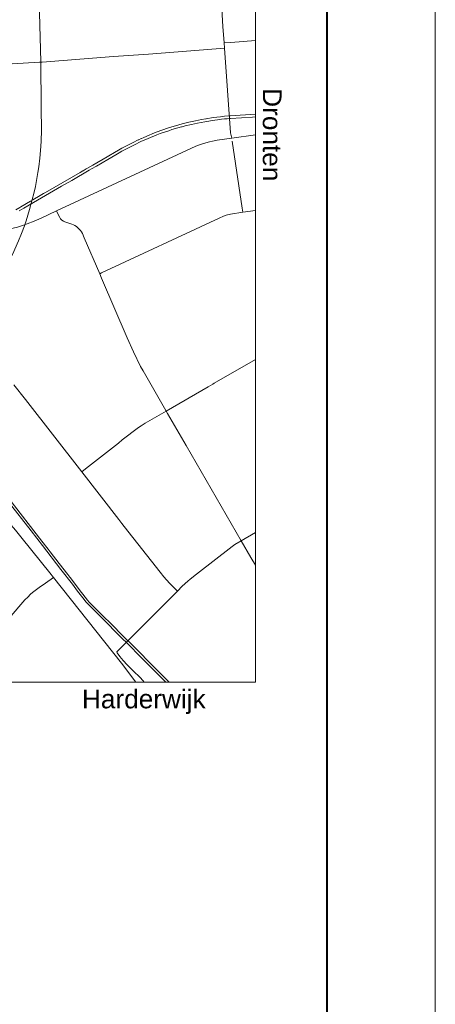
# Model space of a CAD drawing. Header units: metres. Extents: x 160756 to 160966, y 503283 to 503570.
# Tile 24 of 26: x 160947 to 160966, y 503355 to 503399. Entities that reach past the tile are written whole.
import ezdxf
from ezdxf.enums import TextEntityAlignment as Align

# ---------------------------------------------------------------- set-up
doc = ezdxf.new("R2010")
doc.units = ezdxf.units.M
doc.header["$MEASUREMENT"] = 0
doc.linetypes.add('DGN Style 7', pattern=[13.626466, 6.13191, -2.725293, 2.04397, -2.725293])
for name, color, linetype, lineweight in [('kader', 7, 'Continuous', 0), ('tekening-onderhoek', 7, 'Continuous', 0), ('X-TA-MAATVOERING', 7, 'Continuous', 0)]:
    doc.layers.add(name, color=color, linetype=linetype, lineweight=lineweight)
doc.styles.add('ARIAL', font='arial.ttf', dxfattribs={"height": 2.5})
doc.styles.add('Style-Arial', font='arial.ttf')

# ---------------------------------------------------------------- blocks, each defined once
blk = doc.blocks.new('KA3')
at = {"linetype": 'DGN Style 7'}
blk.add_wipeout([(4200, 0), (4200, 2946), (0, 2946), (0, 0), (4200, 0), (4080, 110), (118.4, 110), (118.4, 2836), (4080, 2836), (4080, 110)], dxfattribs=at)
at = {"layer": 'kader', "color": 7, "linetype": 'Continuous', "lineweight": 0, "flags": 128}
blk.add_lwpolyline([(0, 2946), (4200, 2946), (4200, 0), (0, 0)], close=True, dxfattribs=at)
at = {"layer": 'kader', "color": 7, "linetype": 'Continuous', "lineweight": 40, "flags": 128}
blk.add_lwpolyline([(96.4, 2858), (4103.6, 2858), (4103.6, 88), (96.4, 88)], close=True, dxfattribs=at)
blk = doc.blocks.new('TOP_zwartwit')
for p, q in [((-15.908, -108.307), (-21.95, -100.71)), ((-14.618, -110), (-15.907, -108.308))]:
    blk.add_line(p, q)
at = {"flags": 128}
for points in [[(-25.974, -93.935), (-23.939, -96.562), (-22.934, -97.858), (-21.287, -99.998), (-20.261, -101.31), (-19.807, -101.905), (-19.222, -102.664), (-19.059, -102.863), (-18.871, -103.078), (-18.662, -103.295), (-17.893, -104.063), (-17.751, -104.204), (-15.854, -106.111), (-15.44, -106.521), (-15.164, -106.79), (-14.347, -107.608), (-13.205, -108.753), (-11.953, -110), (-11.654, -110), (-13.285, -108.373), (-14.484, -107.169), (-15.29, -106.371), (-15.427, -106.237), (-15.856, -105.814), (-16.71, -104.953), (-17.681, -103.986), (-18.566, -103.103), (-18.766, -102.892), (-18.921, -102.717), (-19.13, -102.458), (-19.662, -101.767), (-20.445, -100.747), (-20.491, -100.682), (-20.685, -100.446), (-21.456, -99.454), (-22.247, -98.421), (-22.426, -98.197), (-22.979, -97.478), (-25.906, -93.694)], [(-25.007, -68.101), (-24.587, -67.862), (-24.233, -67.65), (-24.081, -67.563), (-21.231, -65.923), (-20.329, -65.396), (-18.767, -64.493), (-18.558, -64.374), (-18.132, -64.124), (-17.107, -63.539), (-16.415, -63.136), (-16.263, -63.051), (-16.099, -62.957), (-15.858, -62.816), (-15.332, -62.528), (-14.759, -62.237), (-14.167, -61.955), (-13.517, -61.665), (-12.761, -61.36), (-12.456, -61.246), (-11.981, -61.078), (-11.7, -60.981), (-11.415, -60.89), (-10.902, -60.737), (-10.56, -60.642), (-10.503, -60.63), (-10.246, -60.559), (-9.676, -60.419), (-9.134, -60.302), (-8.501, -60.183), (-8.305, -60.156), (-7.796, -60.068), (-7.169, -59.984), (-7, -59.97), (-6.733, -59.939), (-6.513, -59.917), (-6.342, -59.907), (-6.213, -59.898), (-6.209, -59.897), (-4.257, -59.766), (-4, -59.749), (-4, -59.514), (-6.227, -59.668), (-6.358, -59.675), (-6.744, -59.702), (-7.086, -59.738), (-7.748, -59.819), (-8.372, -59.919), (-8.395, -59.919), (-8.783, -59.99), (-9.325, -60.096), (-9.924, -60.23), (-10.505, -60.376), (-11.104, -60.545), (-11.629, -60.706), (-12.39, -60.967), (-12.957, -61.179), (-13.655, -61.464), (-13.987, -61.608), (-14.119, -61.671), (-14.139, -61.675), (-14.361, -61.782), (-14.412, -61.802), (-14.86, -62.02), (-15.325, -62.259), (-15.861, -62.546), (-16.307, -62.809), (-16.371, -62.841), (-17.182, -63.313), (-18.443, -64.039), (-18.927, -64.315), (-19.028, -64.378), (-19.317, -64.543), (-19.34, -64.552), (-19.571, -64.688), (-22.647, -66.475), (-22.843, -66.576), (-23.137, -66.746), (-23.786, -67.134), (-24.001, -67.257), (-24.865, -67.757), (-24.95, -67.814), (-25.296, -68.021)], [(-23.663, -40.213), (-23.552, -42.095), (-23.348, -46.017), (-23.187, -50.504), (-23.08, -54.849)], [(-6.778, -53.163), (-6.884, -51.716), (-6.944, -50.689), (-7.165, -44.273), (-7.253, -41.253), (-7.321, -39.539)], [(-6.778, -53.163), (-6.179, -53.129), (-4, -52.97)], [(-6.744, -53.638), (-6.778, -53.163)], [(-6.744, -53.638), (-13.486, -54.165), (-16.614, -54.397)], [(-6.099, -61.645), (-6.199, -61.183), (-6.744, -53.638)], [(-23.198, -54.899), (-25.624, -55.049)], [(-23.08, -54.849), (-23.029, -58.923), (-23.018, -60.979), (-23.046, -61.88), (-23.076, -62.396), (-23.166, -63.425), (-23.261, -64.197), (-23.337, -64.713), (-23.454, -65.411), (-23.556, -65.937), (-23.671, -66.451), (-23.863, -67.207)], [(-22.946, -54.885), (-23.198, -54.899)], [(-16.614, -54.397), (-22.946, -54.885)], [(-6.099, -61.645), (-7.409, -61.832), (-7.811, -61.902), (-8.079, -61.963), (-8.615, -62.119), (-8.883, -62.209), (-9.285, -62.364), (-20.457, -67.549)], [(-4, -61.337), (-6.099, -61.645)], [(-5.119, -68.233), (-5.181, -67.881), (-6.07, -61.906)], [(-23.864, -67.208), (-24.066, -67.978), (-24.22, -68.491), (-24.384, -69.006), (-24.537, -69.434)], [(-21.678, -68.118), (-23.052, -68.759), (-23.671, -69.033), (-24.28, -69.27)], [(-20.457, -67.549), (-21.678, -68.118)], [(-21.678, -68.118), (-21.508, -68.489)], [(-5.119, -68.233), (-6.211, -68.406), (-6.582, -68.501), (-6.825, -68.586), (-7.211, -68.757), (-17.691, -73.631), (-17.841, -73.716)], [(-4, -68.072), (-5.119, -68.233)], [(-21.508, -68.489), (-21.393, -68.711), (-21.316, -68.809), (-21.203, -68.924), (-21.071, -69.016), (-20.95, -69.075), (-20.303, -69.298), (-20.181, -69.345), (-20.062, -69.407), (-19.916, -69.502), (-19.782, -69.606), (-19.663, -69.722), (-19.555, -69.847), (-19.458, -69.983), (-19.377, -70.134), (-19.21, -70.509), (-17.841, -73.716)], [(-24.537, -69.435), (-24.795, -70.135), (-25.055, -70.777), (-25.59, -71.987), (-25.909, -72.632), (-26.389, -73.534), (-26.826, -74.287), (-27.451, -75.281), (-27.849, -75.865), (-28.187, -76.34), (-28.451, -76.695), (-28.993, -77.379), (-29.639, -78.14), (-30.016, -78.563), (-30.492, -79.07), (-31.272, -79.845), (-32.041, -80.551), (-32.901, -81.282), (-33.328, -81.627), (-33.995, -82.142), (-35.112, -82.983), (-36.588, -84.05)], [(-24.709, -69.413), (-25.148, -69.556), (-25.531, -69.658), (-26.042, -69.777), (-26.627, -69.891), (-26.998, -69.947), (-27.774, -70.031), (-28.412, -70.065), (-28.744, -70.066)], [(-24.28, -69.27), (-24.709, -69.413)], [(-17.841, -73.716), (-17.673, -74.107)], [(-11.932, -85.91), (-12.076, -85.64), (-13.981, -82.344), (-14.198, -81.951), (-14.828, -80.652), (-15.402, -79.406), (-17.673, -74.107)], [(-4, -81.321), (-7.651, -83.426), (-7.771, -83.506), (-8.207, -83.744), (-11.932, -85.91)], [(-25.472, -83.562), (-24.441, -84.885)], [(-19.429, -91.312), (-24.441, -84.885)], [(-19.429, -91.312), (-19.108, -91.043), (-16.175, -88.755), (-15.831, -88.476), (-14.403, -87.382), (-14.148, -87.208), (-13.797, -86.988), (-11.932, -85.91)], [(-11.932, -85.91), (-11.797, -86.115), (-10.161, -88.983), (-5.252, -97.429)], [(-32.285, -88.877), (-32.119, -89.046), (-31.902, -89.305), (-31, -90.267), (-27.608, -93.969), (-25.929, -95.813), (-25.318, -96.503), (-24.723, -97.222), (-22.283, -100.277), (-21.949, -100.71)], [(-10.926, -101.907), (-11.63, -101.21), (-12.144, -100.639), (-12.472, -100.238), (-15.657, -96.171), (-15.883, -95.901), (-16.132, -95.551), (-19.429, -91.312)], [(-5.252, -97.429), (-4, -96.705)], [(-5.252, -97.429), (-5.829, -97.775), (-6.061, -97.941), (-9.238, -100.395), (-9.782, -100.838), (-9.991, -101.022), (-10.492, -101.479), (-10.926, -101.907)], [(-5.252, -97.429), (-4.399, -98.928), (-4, -99.616)], [(-22.665, -101.218), (-23.214, -101.601), (-23.8, -102.045), (-23.98, -102.197), (-24.237, -102.44), (-24.48, -102.693), (-25.894, -104.33)], [(-21.947, -100.713), (-22.665, -101.218)], [(-10.926, -101.907), (-16.26, -107.244), (-16.311, -107.318), (-16.297, -107.413), (-16.046, -107.729), (-15.742, -108.087), (-15.39, -108.474), (-14.863, -109.011), (-14.249, -109.582), (-14.005, -109.851), (-13.886, -110)]]:
    blk.add_lwpolyline(points, dxfattribs=at)
blk.add_3dface([(-4, -4), (-94, -4), (-94, -110), (-4, -110)])
at = {"style": 'ARIAL'}
blk.add_text('Dronten', height=1.6667, rotation=270, dxfattribs=at).set_placement((-3.333, -57.204))
blk.add_text('Harderwijk', height=1.6667, dxfattribs=at).set_placement((-19.415, -110.667), align=Align.TOP_LEFT)
blk = doc.blocks.new('A3 zw')
at = {"layer": 'kader', "color": 7, "linetype": 'Continuous', "lineweight": 0, "xscale": 0.09999999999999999, "yscale": 0.09999999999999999, "zscale": 0.09999999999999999}
blk.add_blockref('KA3', (0, 0), dxfattribs=at)
at = {"layer": 'X-TA-MAATVOERING'}
blk.add_blockref('TOP_zwartwit', (408, 283.6), dxfattribs=at)
at = {"layer": 'tekening-onderhoek', "color": 7}
for tag, height, style in [('titel', 5, 'Style-Arial'), ('titelregel2', 5, 'Style-Arial'), ('titelregel3', 5, 'Style-Arial'), ('titelregel4', 5, 'Style-Arial'), ('archiefnummer', 3.5, 'ARIAL'), ('van bladen', 2, 'Style-Arial'), ('schaal', 2, 'ARIAL'), ('gewijzigd', 2, 'ARIAL'), ('gewijzigd2', 2, 'ARIAL'), ('get2', 2, 'ARIAL'), ('get3', 2, 'ARIAL'), ('get1', 2, 'ARIAL'), ('datum', 2, 'ARIAL'), ('blad ', 2, 'Style-Arial')]:
    blk.add_attdef(tag, (0, 0), '', height=height, dxfattribs=dict(at, style=style))

msp = doc.modelspace()

# ---------------------------------------------------------------- block references
at = {"layer": 'kader', "color": 7, "linetype": 'Continuous', "lineweight": 0, "xscale": 0.5, "yscale": 0.5, "zscale": 0.5, "rotation": 1.825240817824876e-11}
msp.add_blockref('A3 zw', (160755.734, 503282.88), dxfattribs=at)

doc.saveas('drawing.dxf')
